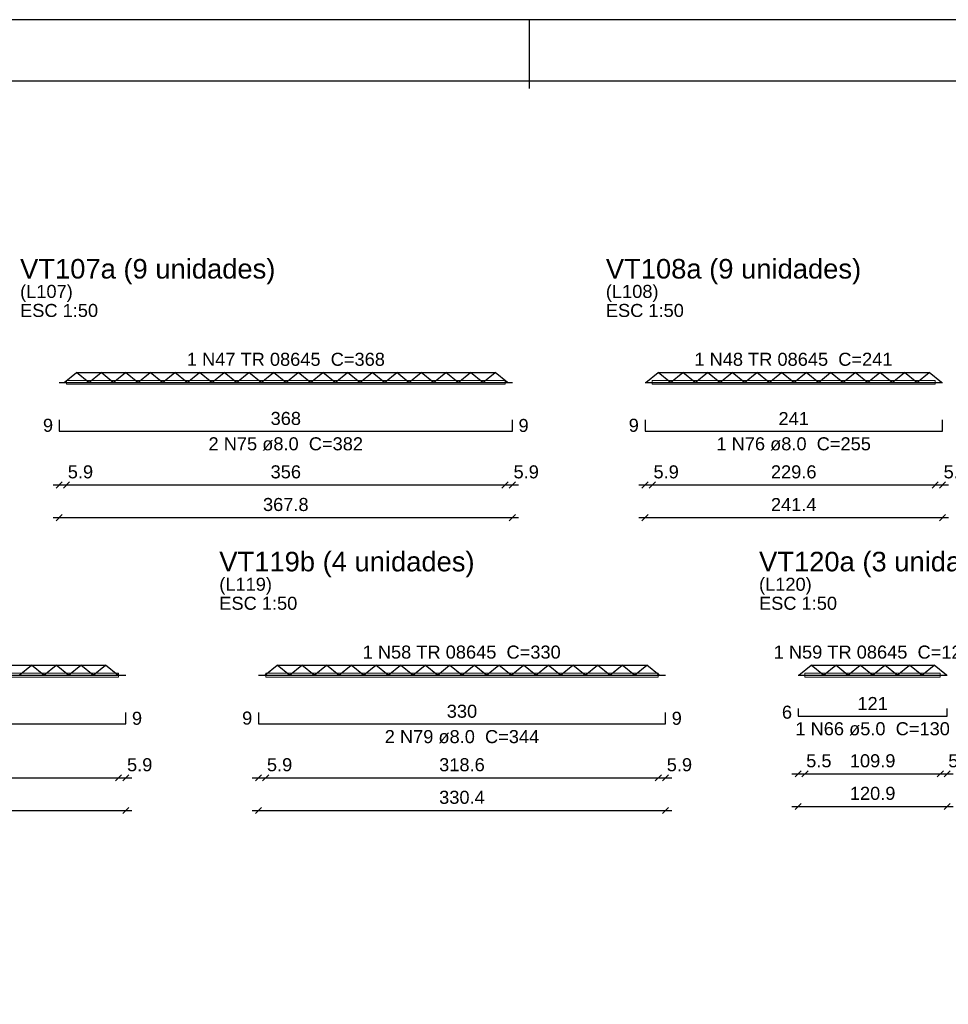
# Model space of a CAD drawing. Header units: millimetres. Extents: x 0 to 119, y 0 to 84.
# Tile 12 of 14: x 55 to 70, y 68 to 84. Entities that reach past the tile are written whole.
import ezdxf

# ---------------------------------------------------------------- set-up
doc = ezdxf.new("R2010")
doc.units = ezdxf.units.MM
doc.header["$MEASUREMENT"] = 0
doc.linetypes.add('NULL', pattern=[0])
doc.layers.get('0').update_dxf_attribs({"lineweight": 18})
for name, color, linetype, lineweight in [('Descrição da armadura', 7, 'Continuous', 0), ('DT-Armadura positiva', 2, 'Continuous', 30), ('DT-Cotas', 9, 'Continuous', 5), ('DT-Forma', 5, 'Continuous', 5), ('DT-Título', 3, 'Continuous', 20), ('Textos armaduras', 7, 'Continuous', 0)]:
    doc.layers.add(name, color=color, linetype=linetype, lineweight=lineweight)
doc.layers.add('SEDUC_MARF', color=1, linetype='Continuous')
doc.layers.add('SEDUC_MARGG', color=7, linetype='Continuous')
doc.styles.add('Arial', font='txt')
doc.dimstyles.new('UM_50.000000', dxfattribs={"dimtxt": 0.18, "dimasz": 0.1, "dimexe": 0.1, "dimexo": 0.2, "dimgap": 0, "dimtad": 1, "dimtih": 1, "dimtoh": 1, "dimdec": 1, "dimlfac": 50, "dimzin": 0, "dimdsep": 46, "dimtxsty": 'Standard', "dimcen": 0.09, "dimdle": 0.1, "dimadec": 1, "dimazin": 2, "dimtfac": 1, "dimtdec": 4, "dimtofl": 0, "dimtmove": 0, "dimatfit": 3, "dimfxl": 1, "dimtolj": 1, "dimarcsym": 0})

# ---------------------------------------------------------------- blocks, each defined once
blk = doc.blocks.new('_Oblique')
at = {"color": 0, "linetype": 'ByBlock', "lineweight": -2}
blk.add_line((-0.5, -0.5), (0.5, 0.5), dxfattribs=at)
blk = doc.blocks.new('*D30')
at = {"layer": 'Defpoints', "color": 0}
for p in [(55.774, 76.015), (63.13, 76.015), (63.13, 76.015)]:
    blk.add_point(p, dxfattribs=at)
at = {"layer": 'DT-Cotas', "color": 0, "lineweight": -2}
blk.add_line((55.674, 76.015), (63.23, 76.015), dxfattribs=at)
at = {"layer": 'DT-Cotas', "color": 0, "lineweight": -2, "xscale": 0.1, "yscale": 0.1, "zscale": 0.1, "rotation": 180}
blk.add_blockref('_Oblique', (55.774, 76.015), dxfattribs=at)
at = {"layer": 'DT-Cotas', "color": 0, "lineweight": -2, "xscale": 0.1, "yscale": 0.1, "zscale": 0.1}
blk.add_blockref('_Oblique', (63.13, 76.015), dxfattribs=at)
at = {"layer": 'DT-Cotas', "color": 7, "insert": (59.452, 76.227), "char_height": 0.2118, "attachment_point": 5, "rotation": 0.0057, "style": 'Arial'}
blk.add_mtext('\\A1;367.8', dxfattribs=at)
blk = doc.blocks.new('*D31')
at = {"layer": 'Defpoints', "color": 0}
for p in [(55.774, 76.545), (55.892, 76.545), (55.892, 76.545)]:
    blk.add_point(p, dxfattribs=at)
at = {"layer": 'DT-Cotas', "color": 0, "lineweight": -2}
blk.add_line((55.674, 76.545), (55.992, 76.545), dxfattribs=at)
at = {"layer": 'DT-Cotas', "color": 0, "lineweight": -2, "xscale": 0.1, "yscale": 0.1, "zscale": 0.1, "rotation": 180}
blk.add_blockref('_Oblique', (55.774, 76.545), dxfattribs=at)
at = {"layer": 'DT-Cotas', "color": 0, "lineweight": -2, "xscale": 0.1, "yscale": 0.1, "zscale": 0.1}
blk.add_blockref('_Oblique', (55.892, 76.545), dxfattribs=at)
at = {"layer": 'DT-Cotas', "color": 7, "insert": (56.118, 76.757), "char_height": 0.2118, "attachment_point": 5, "rotation": 0.0057, "style": 'Arial'}
blk.add_mtext('\\A1;5.9', dxfattribs=at)
blk = doc.blocks.new('*D32')
at = {"layer": 'Defpoints', "color": 0}
for p in [(55.892, 76.545), (63.012, 76.545), (63.012, 76.545)]:
    blk.add_point(p, dxfattribs=at)
at = {"layer": 'DT-Cotas', "color": 0, "lineweight": -2}
blk.add_line((55.792, 76.545), (63.112, 76.545), dxfattribs=at)
at = {"layer": 'DT-Cotas', "color": 0, "lineweight": -2, "xscale": 0.1, "yscale": 0.1, "zscale": 0.1, "rotation": 180}
blk.add_blockref('_Oblique', (55.892, 76.545), dxfattribs=at)
at = {"layer": 'DT-Cotas', "color": 0, "lineweight": -2, "xscale": 0.1, "yscale": 0.1, "zscale": 0.1}
blk.add_blockref('_Oblique', (63.012, 76.545), dxfattribs=at)
at = {"layer": 'DT-Cotas', "color": 7, "insert": (59.452, 76.757), "char_height": 0.2118, "attachment_point": 5, "rotation": 0.0057, "style": 'Arial'}
blk.add_mtext('\\A1;356', dxfattribs=at)
blk = doc.blocks.new('*D33')
at = {"layer": 'Defpoints', "color": 0}
for p in [(63.012, 76.545), (63.13, 76.545), (63.13, 76.545)]:
    blk.add_point(p, dxfattribs=at)
at = {"layer": 'DT-Cotas', "color": 0, "lineweight": -2}
blk.add_line((62.912, 76.545), (63.23, 76.545), dxfattribs=at)
at = {"layer": 'DT-Cotas', "color": 0, "lineweight": -2, "xscale": 0.1, "yscale": 0.1, "zscale": 0.1, "rotation": 180}
blk.add_blockref('_Oblique', (63.012, 76.545), dxfattribs=at)
at = {"layer": 'DT-Cotas', "color": 0, "lineweight": -2, "xscale": 0.1, "yscale": 0.1, "zscale": 0.1}
blk.add_blockref('_Oblique', (63.13, 76.545), dxfattribs=at)
at = {"layer": 'DT-Cotas', "color": 7, "insert": (63.355, 76.757), "char_height": 0.2118, "attachment_point": 5, "rotation": 0.0057, "style": 'Arial'}
blk.add_mtext('\\A1;5.9', dxfattribs=at)
blk = doc.blocks.new('*D34')
at = {"layer": 'Defpoints', "color": 0}
for p in [(65.284, 76.015), (70.112, 76.015), (70.112, 76.015)]:
    blk.add_point(p, dxfattribs=at)
at = {"layer": 'DT-Cotas', "color": 0, "lineweight": -2}
blk.add_line((65.184, 76.015), (70.212, 76.015), dxfattribs=at)
at = {"layer": 'DT-Cotas', "color": 0, "lineweight": -2, "xscale": 0.1, "yscale": 0.1, "zscale": 0.1, "rotation": 180}
blk.add_blockref('_Oblique', (65.284, 76.015), dxfattribs=at)
at = {"layer": 'DT-Cotas', "color": 0, "lineweight": -2, "xscale": 0.1, "yscale": 0.1, "zscale": 0.1}
blk.add_blockref('_Oblique', (70.112, 76.015), dxfattribs=at)
at = {"layer": 'DT-Cotas', "color": 7, "insert": (67.698, 76.227), "char_height": 0.2118, "attachment_point": 5, "rotation": 0.0057, "style": 'Arial'}
blk.add_mtext('\\A1;241.4', dxfattribs=at)
blk = doc.blocks.new('*D35')
at = {"layer": 'Defpoints', "color": 0}
for p in [(65.284, 76.545), (65.402, 76.545), (65.402, 76.545)]:
    blk.add_point(p, dxfattribs=at)
at = {"layer": 'DT-Cotas', "color": 0, "lineweight": -2}
blk.add_line((65.184, 76.545), (65.502, 76.545), dxfattribs=at)
at = {"layer": 'DT-Cotas', "color": 0, "lineweight": -2, "xscale": 0.1, "yscale": 0.1, "zscale": 0.1, "rotation": 180}
blk.add_blockref('_Oblique', (65.284, 76.545), dxfattribs=at)
at = {"layer": 'DT-Cotas', "color": 0, "lineweight": -2, "xscale": 0.1, "yscale": 0.1, "zscale": 0.1}
blk.add_blockref('_Oblique', (65.402, 76.545), dxfattribs=at)
at = {"layer": 'DT-Cotas', "color": 7, "insert": (65.627, 76.757), "char_height": 0.2118, "attachment_point": 5, "rotation": 0.0057, "style": 'Arial'}
blk.add_mtext('\\A1;5.9', dxfattribs=at)
blk = doc.blocks.new('*D36')
at = {"layer": 'Defpoints', "color": 0}
for p in [(65.402, 76.545), (69.994, 76.545), (69.994, 76.545)]:
    blk.add_point(p, dxfattribs=at)
at = {"layer": 'DT-Cotas', "color": 0, "lineweight": -2}
blk.add_line((65.302, 76.545), (70.094, 76.545), dxfattribs=at)
at = {"layer": 'DT-Cotas', "color": 0, "lineweight": -2, "xscale": 0.1, "yscale": 0.1, "zscale": 0.1, "rotation": 180}
blk.add_blockref('_Oblique', (65.402, 76.545), dxfattribs=at)
at = {"layer": 'DT-Cotas', "color": 0, "lineweight": -2, "xscale": 0.1, "yscale": 0.1, "zscale": 0.1}
blk.add_blockref('_Oblique', (69.994, 76.545), dxfattribs=at)
at = {"layer": 'DT-Cotas', "color": 7, "insert": (67.698, 76.757), "char_height": 0.2118, "attachment_point": 5, "rotation": 0.0057, "style": 'Arial'}
blk.add_mtext('\\A1;229.6', dxfattribs=at)
blk = doc.blocks.new('*D37')
at = {"layer": 'Defpoints', "color": 0}
for p in [(69.994, 76.545), (70.112, 76.545), (70.112, 76.545)]:
    blk.add_point(p, dxfattribs=at)
at = {"layer": 'DT-Cotas', "color": 0, "lineweight": -2}
blk.add_line((69.894, 76.545), (70.212, 76.545), dxfattribs=at)
at = {"layer": 'DT-Cotas', "color": 0, "lineweight": -2, "xscale": 0.1, "yscale": 0.1, "zscale": 0.1, "rotation": 180}
blk.add_blockref('_Oblique', (69.994, 76.545), dxfattribs=at)
at = {"layer": 'DT-Cotas', "color": 0, "lineweight": -2, "xscale": 0.1, "yscale": 0.1, "zscale": 0.1}
blk.add_blockref('_Oblique', (70.112, 76.545), dxfattribs=at)
at = {"layer": 'DT-Cotas', "color": 7, "insert": (70.337, 76.757), "char_height": 0.2118, "attachment_point": 5, "rotation": 0.0057, "style": 'Arial'}
blk.add_mtext('\\A1;5.9', dxfattribs=at)
blk = doc.blocks.new('*D82')
at = {"layer": 'Defpoints', "color": 0}
for p in [(50.196, 71.261), (56.854, 71.261), (56.854, 71.261)]:
    blk.add_point(p, dxfattribs=at)
at = {"layer": 'DT-Cotas', "color": 0, "lineweight": -2}
blk.add_line((50.096, 71.261), (56.954, 71.261), dxfattribs=at)
at = {"layer": 'DT-Cotas', "color": 0, "lineweight": -2, "xscale": 0.1, "yscale": 0.1, "zscale": 0.1, "rotation": 180}
blk.add_blockref('_Oblique', (50.196, 71.261), dxfattribs=at)
at = {"layer": 'DT-Cotas', "color": 0, "lineweight": -2, "xscale": 0.1, "yscale": 0.1, "zscale": 0.1}
blk.add_blockref('_Oblique', (56.854, 71.261), dxfattribs=at)
at = {"layer": 'DT-Cotas', "color": 7, "insert": (53.525, 71.473), "char_height": 0.2118, "attachment_point": 5, "rotation": 0.0057, "style": 'Arial'}
blk.add_mtext('\\A1;332.9', dxfattribs=at)
blk = doc.blocks.new('*D84')
at = {"layer": 'Defpoints', "color": 0}
for p in [(50.314, 71.791), (56.736, 71.791), (56.736, 71.791)]:
    blk.add_point(p, dxfattribs=at)
at = {"layer": 'DT-Cotas', "color": 0, "lineweight": -2}
blk.add_line((50.214, 71.791), (56.836, 71.791), dxfattribs=at)
at = {"layer": 'DT-Cotas', "color": 0, "lineweight": -2, "xscale": 0.1, "yscale": 0.1, "zscale": 0.1, "rotation": 180}
blk.add_blockref('_Oblique', (50.314, 71.791), dxfattribs=at)
at = {"layer": 'DT-Cotas', "color": 0, "lineweight": -2, "xscale": 0.1, "yscale": 0.1, "zscale": 0.1}
blk.add_blockref('_Oblique', (56.736, 71.791), dxfattribs=at)
at = {"layer": 'DT-Cotas', "color": 7, "insert": (53.525, 72.002), "char_height": 0.2118, "attachment_point": 5, "rotation": 0.0057, "style": 'Arial'}
blk.add_mtext('\\A1;321.1', dxfattribs=at)
blk = doc.blocks.new('*D85')
at = {"layer": 'Defpoints', "color": 0}
for p in [(56.736, 71.791), (56.854, 71.791), (56.854, 71.791)]:
    blk.add_point(p, dxfattribs=at)
at = {"layer": 'DT-Cotas', "color": 0, "lineweight": -2}
blk.add_line((56.636, 71.791), (56.954, 71.791), dxfattribs=at)
at = {"layer": 'DT-Cotas', "color": 0, "lineweight": -2, "xscale": 0.1, "yscale": 0.1, "zscale": 0.1, "rotation": 180}
blk.add_blockref('_Oblique', (56.736, 71.791), dxfattribs=at)
at = {"layer": 'DT-Cotas', "color": 0, "lineweight": -2, "xscale": 0.1, "yscale": 0.1, "zscale": 0.1}
blk.add_blockref('_Oblique', (56.854, 71.791), dxfattribs=at)
at = {"layer": 'DT-Cotas', "color": 7, "insert": (57.08, 72.002), "char_height": 0.2118, "attachment_point": 5, "rotation": 0.0057, "style": 'Arial'}
blk.add_mtext('\\A1;5.9', dxfattribs=at)
blk = doc.blocks.new('*D86')
at = {"layer": 'Defpoints', "color": 0}
for p in [(59.008, 71.261), (65.617, 71.261), (65.617, 71.261)]:
    blk.add_point(p, dxfattribs=at)
at = {"layer": 'DT-Cotas', "color": 0, "lineweight": -2}
blk.add_line((58.908, 71.261), (65.717, 71.261), dxfattribs=at)
at = {"layer": 'DT-Cotas', "color": 0, "lineweight": -2, "xscale": 0.1, "yscale": 0.1, "zscale": 0.1, "rotation": 180}
blk.add_blockref('_Oblique', (59.008, 71.261), dxfattribs=at)
at = {"layer": 'DT-Cotas', "color": 0, "lineweight": -2, "xscale": 0.1, "yscale": 0.1, "zscale": 0.1}
blk.add_blockref('_Oblique', (65.617, 71.261), dxfattribs=at)
at = {"layer": 'DT-Cotas', "color": 7, "insert": (62.312, 71.473), "char_height": 0.2118, "attachment_point": 5, "rotation": 0.0057, "style": 'Arial'}
blk.add_mtext('\\A1;330.4', dxfattribs=at)
blk = doc.blocks.new('*D87')
at = {"layer": 'Defpoints', "color": 0}
for p in [(59.008, 71.791), (59.126, 71.791), (59.126, 71.791)]:
    blk.add_point(p, dxfattribs=at)
at = {"layer": 'DT-Cotas', "color": 0, "lineweight": -2}
blk.add_line((58.908, 71.791), (59.226, 71.791), dxfattribs=at)
at = {"layer": 'DT-Cotas', "color": 0, "lineweight": -2, "xscale": 0.1, "yscale": 0.1, "zscale": 0.1, "rotation": 180}
blk.add_blockref('_Oblique', (59.008, 71.791), dxfattribs=at)
at = {"layer": 'DT-Cotas', "color": 0, "lineweight": -2, "xscale": 0.1, "yscale": 0.1, "zscale": 0.1}
blk.add_blockref('_Oblique', (59.126, 71.791), dxfattribs=at)
at = {"layer": 'DT-Cotas', "color": 7, "insert": (59.351, 72.002), "char_height": 0.2118, "attachment_point": 5, "rotation": 0.0057, "style": 'Arial'}
blk.add_mtext('\\A1;5.9', dxfattribs=at)
blk = doc.blocks.new('*D88')
at = {"layer": 'Defpoints', "color": 0}
for p in [(59.126, 71.791), (65.499, 71.791), (65.499, 71.791)]:
    blk.add_point(p, dxfattribs=at)
at = {"layer": 'DT-Cotas', "color": 0, "lineweight": -2}
blk.add_line((59.026, 71.791), (65.599, 71.791), dxfattribs=at)
at = {"layer": 'DT-Cotas', "color": 0, "lineweight": -2, "xscale": 0.1, "yscale": 0.1, "zscale": 0.1, "rotation": 180}
blk.add_blockref('_Oblique', (59.126, 71.791), dxfattribs=at)
at = {"layer": 'DT-Cotas', "color": 0, "lineweight": -2, "xscale": 0.1, "yscale": 0.1, "zscale": 0.1}
blk.add_blockref('_Oblique', (65.499, 71.791), dxfattribs=at)
at = {"layer": 'DT-Cotas', "color": 7, "insert": (62.312, 72.002), "char_height": 0.2118, "attachment_point": 5, "rotation": 0.0057, "style": 'Arial'}
blk.add_mtext('\\A1;318.6', dxfattribs=at)
blk = doc.blocks.new('*D89')
at = {"layer": 'Defpoints', "color": 0}
for p in [(65.499, 71.791), (65.617, 71.791), (65.617, 71.791)]:
    blk.add_point(p, dxfattribs=at)
at = {"layer": 'DT-Cotas', "color": 0, "lineweight": -2}
blk.add_line((65.399, 71.791), (65.717, 71.791), dxfattribs=at)
at = {"layer": 'DT-Cotas', "color": 0, "lineweight": -2, "xscale": 0.1, "yscale": 0.1, "zscale": 0.1, "rotation": 180}
blk.add_blockref('_Oblique', (65.499, 71.791), dxfattribs=at)
at = {"layer": 'DT-Cotas', "color": 0, "lineweight": -2, "xscale": 0.1, "yscale": 0.1, "zscale": 0.1}
blk.add_blockref('_Oblique', (65.617, 71.791), dxfattribs=at)
at = {"layer": 'DT-Cotas', "color": 7, "insert": (65.842, 72.002), "char_height": 0.2118, "attachment_point": 5, "rotation": 0.0057, "style": 'Arial'}
blk.add_mtext('\\A1;5.9', dxfattribs=at)
blk = doc.blocks.new('*D90')
at = {"layer": 'Defpoints', "color": 0}
for p in [(67.77, 71.325), (70.188, 71.325), (70.188, 71.325)]:
    blk.add_point(p, dxfattribs=at)
at = {"layer": 'DT-Cotas', "color": 0, "lineweight": -2}
blk.add_line((67.67, 71.325), (70.288, 71.325), dxfattribs=at)
at = {"layer": 'DT-Cotas', "color": 0, "lineweight": -2, "xscale": 0.1, "yscale": 0.1, "zscale": 0.1, "rotation": 180}
blk.add_blockref('_Oblique', (67.77, 71.325), dxfattribs=at)
at = {"layer": 'DT-Cotas', "color": 0, "lineweight": -2, "xscale": 0.1, "yscale": 0.1, "zscale": 0.1}
blk.add_blockref('_Oblique', (70.188, 71.325), dxfattribs=at)
at = {"layer": 'DT-Cotas', "color": 7, "insert": (68.979, 71.537), "char_height": 0.2118, "attachment_point": 5, "rotation": 0.0057, "style": 'Arial'}
blk.add_mtext('\\A1;120.9', dxfattribs=at)
blk = doc.blocks.new('*D91')
at = {"layer": 'Defpoints', "color": 0}
for p in [(67.77, 71.855), (67.88, 71.855), (67.88, 71.855)]:
    blk.add_point(p, dxfattribs=at)
at = {"layer": 'DT-Cotas', "color": 0, "lineweight": -2}
blk.add_line((67.67, 71.855), (67.98, 71.855), dxfattribs=at)
at = {"layer": 'DT-Cotas', "color": 0, "lineweight": -2, "xscale": 0.1, "yscale": 0.1, "zscale": 0.1, "rotation": 180}
blk.add_blockref('_Oblique', (67.77, 71.855), dxfattribs=at)
at = {"layer": 'DT-Cotas', "color": 0, "lineweight": -2, "xscale": 0.1, "yscale": 0.1, "zscale": 0.1}
blk.add_blockref('_Oblique', (67.88, 71.855), dxfattribs=at)
at = {"layer": 'DT-Cotas', "color": 7, "insert": (68.106, 72.066), "char_height": 0.2118, "attachment_point": 5, "rotation": 0.0057, "style": 'Arial'}
blk.add_mtext('\\A1;5.5', dxfattribs=at)
blk = doc.blocks.new('*D92')
at = {"layer": 'Defpoints', "color": 0}
for p in [(67.88, 71.855), (70.078, 71.855), (70.078, 71.855)]:
    blk.add_point(p, dxfattribs=at)
at = {"layer": 'DT-Cotas', "color": 0, "lineweight": -2}
blk.add_line((67.78, 71.855), (70.178, 71.855), dxfattribs=at)
at = {"layer": 'DT-Cotas', "color": 0, "lineweight": -2, "xscale": 0.1, "yscale": 0.1, "zscale": 0.1, "rotation": 180}
blk.add_blockref('_Oblique', (67.88, 71.855), dxfattribs=at)
at = {"layer": 'DT-Cotas', "color": 0, "lineweight": -2, "xscale": 0.1, "yscale": 0.1, "zscale": 0.1}
blk.add_blockref('_Oblique', (70.078, 71.855), dxfattribs=at)
at = {"layer": 'DT-Cotas', "color": 7, "insert": (68.979, 72.066), "char_height": 0.2118, "attachment_point": 5, "rotation": 0.0057, "style": 'Arial'}
blk.add_mtext('\\A1;109.9', dxfattribs=at)
blk = doc.blocks.new('*D93')
at = {"layer": 'Defpoints', "color": 0}
for p in [(70.078, 71.855), (70.188, 71.855), (70.188, 71.855)]:
    blk.add_point(p, dxfattribs=at)
at = {"layer": 'DT-Cotas', "color": 0, "lineweight": -2}
blk.add_line((69.978, 71.855), (70.288, 71.855), dxfattribs=at)
at = {"layer": 'DT-Cotas', "color": 0, "lineweight": -2, "xscale": 0.1, "yscale": 0.1, "zscale": 0.1, "rotation": 180}
blk.add_blockref('_Oblique', (70.078, 71.855), dxfattribs=at)
at = {"layer": 'DT-Cotas', "color": 0, "lineweight": -2, "xscale": 0.1, "yscale": 0.1, "zscale": 0.1}
blk.add_blockref('_Oblique', (70.188, 71.855), dxfattribs=at)
at = {"layer": 'DT-Cotas', "color": 7, "insert": (70.413, 72.066), "char_height": 0.2118, "attachment_point": 5, "rotation": 0.0057, "style": 'Arial'}
blk.add_mtext('\\A1;5.5', dxfattribs=at)

msp = doc.modelspace()

# ---------------------------------------------------------------- linework, layer by layer
at = {"layer": 'DT-Armadura positiva'}
for p, q in [((55.852, 78.2113), (56.052, 78.3713)), ((56.252, 78.2113), (56.052, 78.3713)), ((56.052, 78.3713), (62.852, 78.3713)), ((56.252, 78.2113), (56.452, 78.3713)), ((56.652, 78.2113), (56.452, 78.3713)), ((56.652, 78.2113), (56.852, 78.3713)), ((57.052, 78.2113), (56.852, 78.3713)), ((57.052, 78.2113), (57.252, 78.3713)), ((57.452, 78.2113), (57.252, 78.3713)), ((57.452, 78.2113), (57.652, 78.3713)), ((57.852, 78.2113), (57.652, 78.3713)), ((57.852, 78.2113), (58.052, 78.3713)), ((58.252, 78.2113), (58.052, 78.3713)), ((58.252, 78.2113), (58.452, 78.3713)), ((58.652, 78.2113), (58.452, 78.3713)), ((58.652, 78.2113), (58.852, 78.3713)), ((59.052, 78.2113), (58.852, 78.3713)), ((59.052, 78.2113), (59.252, 78.3713)), ((59.452, 78.2113), (59.252, 78.3713)), ((59.452, 78.2113), (59.652, 78.3713)), ((59.852, 78.2113), (59.652, 78.3713)), ((59.852, 78.2113), (60.052, 78.3713)), ((60.252, 78.2113), (60.052, 78.3713)), ((60.252, 78.2113), (60.452, 78.3713)), ((60.652, 78.2113), (60.452, 78.3713)), ((60.652, 78.2113), (60.852, 78.3713)), ((61.052, 78.2113), (60.852, 78.3713)), ((61.052, 78.2113), (61.252, 78.3713)), ((61.452, 78.2113), (61.252, 78.3713)), ((61.452, 78.2113), (61.652, 78.3713)), ((61.852, 78.2113), (61.652, 78.3713)), ((61.852, 78.2113), (62.052, 78.3713)), ((62.252, 78.2113), (62.052, 78.3713)), ((62.252, 78.2113), (62.452, 78.3713)), ((62.652, 78.2113), (62.452, 78.3713)), ((62.652, 78.2113), (62.852, 78.3713)), ((63.052, 78.2113), (62.852, 78.3713)), ((65.2976, 78.2113), (65.4976, 78.3713)), ((65.6976, 78.2113), (65.4976, 78.3713)), ((65.4976, 78.3713), (69.8976, 78.3713)), ((65.6976, 78.2113), (65.8976, 78.3713)), ((66.0976, 78.2113), (65.8976, 78.3713)), ((66.0976, 78.2113), (66.2976, 78.3713)), ((66.4976, 78.2113), (66.2976, 78.3713)), ((66.4976, 78.2113), (66.6976, 78.3713)), ((66.8976, 78.2113), (66.6976, 78.3713)), ((66.8976, 78.2113), (67.0976, 78.3713)), ((67.2976, 78.2113), (67.0976, 78.3713)), ((67.2976, 78.2113), (67.4976, 78.3713)), ((67.6976, 78.2113), (67.4976, 78.3713)), ((67.6976, 78.2113), (67.8976, 78.3713)), ((68.0976, 78.2113), (67.8976, 78.3713)), ((68.0976, 78.2113), (68.2976, 78.3713)), ((68.4976, 78.2113), (68.2976, 78.3713)), ((68.4976, 78.2113), (68.6976, 78.3713)), ((68.8976, 78.2113), (68.6976, 78.3713)), ((68.8976, 78.2113), (69.0976, 78.3713)), ((69.2976, 78.2113), (69.0976, 78.3713)), ((69.2976, 78.2113), (69.4976, 78.3713)), ((69.6976, 78.2113), (69.4976, 78.3713)), ((69.6976, 78.2113), (69.8976, 78.3713)), ((70.0976, 78.2113), (69.8976, 78.3713)), ((55.774, 78.2113), (63.1299, 78.2113)), ((65.2836, 78.2113), (70.1116, 78.2113)), ((50.5251, 73.6171), (56.5251, 73.6171)), ((55.1251, 73.4571), (55.3251, 73.6171)), ((55.5251, 73.4571), (55.3251, 73.6171)), ((55.5251, 73.4571), (55.7251, 73.6171)), ((55.9251, 73.4571), (55.7251, 73.6171)), ((55.9251, 73.4571), (56.1251, 73.6171)), ((56.3251, 73.4571), (56.1251, 73.6171)), ((56.3251, 73.4571), (56.5251, 73.6171)), ((56.7251, 73.4571), (56.5251, 73.6171)), ((59.1123, 73.4571), (59.3123, 73.6171)), ((59.5123, 73.4571), (59.3123, 73.6171)), ((59.3123, 73.6171), (65.3123, 73.6171)), ((59.5123, 73.4571), (59.7123, 73.6171)), ((59.9123, 73.4571), (59.7123, 73.6171)), ((59.9123, 73.4571), (60.1123, 73.6171)), ((60.3123, 73.4571), (60.1123, 73.6171)), ((60.3123, 73.4571), (60.5123, 73.6171)), ((60.7123, 73.4571), (60.5123, 73.6171)), ((60.7123, 73.4571), (60.9123, 73.6171)), ((61.1123, 73.4571), (60.9123, 73.6171)), ((61.1123, 73.4571), (61.3123, 73.6171)), ((61.5123, 73.4571), (61.3123, 73.6171)), ((61.5123, 73.4571), (61.7123, 73.6171)), ((61.9123, 73.4571), (61.7123, 73.6171)), ((61.9123, 73.4571), (62.1123, 73.6171)), ((62.3123, 73.4571), (62.1123, 73.6171)), ((62.3123, 73.4571), (62.5123, 73.6171)), ((62.7123, 73.4571), (62.5123, 73.6171)), ((62.7123, 73.4571), (62.9123, 73.6171)), ((63.1123, 73.4571), (62.9123, 73.6171)), ((63.1123, 73.4571), (63.3123, 73.6171)), ((63.5123, 73.4571), (63.3123, 73.6171)), ((63.5123, 73.4571), (63.7123, 73.6171)), ((63.9123, 73.4571), (63.7123, 73.6171)), ((63.9123, 73.4571), (64.1123, 73.6171)), ((64.3123, 73.4571), (64.1123, 73.6171)), ((64.3123, 73.4571), (64.5123, 73.6171)), ((64.7123, 73.4571), (64.5123, 73.6171)), ((64.7123, 73.4571), (64.9123, 73.6171)), ((65.1123, 73.4571), (64.9123, 73.6171)), ((65.1123, 73.4571), (65.3123, 73.6171)), ((65.5123, 73.4571), (65.3123, 73.6171)), ((67.7791, 73.4571), (67.9791, 73.6171)), ((68.1791, 73.4571), (67.9791, 73.6171)), ((67.9791, 73.6171), (69.9791, 73.6171)), ((68.1791, 73.4571), (68.3791, 73.6171)), ((68.5791, 73.4571), (68.3791, 73.6171)), ((68.5791, 73.4571), (68.7791, 73.6171)), ((68.9791, 73.4571), (68.7791, 73.6171)), ((68.9791, 73.4571), (69.1791, 73.6171)), ((69.3791, 73.4571), (69.1791, 73.6171)), ((69.3791, 73.4571), (69.5791, 73.6171)), ((69.7791, 73.4571), (69.5791, 73.6171)), ((69.7791, 73.4571), (69.9791, 73.6171)), ((70.1791, 73.4571), (69.9791, 73.6171)), ((50.196, 73.4571), (56.8542, 73.4571)), ((59.0078, 73.4571), (65.6168, 73.4571)), ((67.7705, 73.4571), (70.1877, 73.4571))]:
    msp.add_line(p, q, dxfattribs=at)
for points in [[(55.774, 77.6037), (55.774, 77.4197), (63.1299, 77.4197), (63.1299, 77.6037)], [(65.2836, 77.6037), (65.2836, 77.4197), (70.1116, 77.4197), (70.1116, 77.6037)], [(67.7705, 72.9135), (67.7705, 72.7935), (70.1877, 72.7935), (70.1877, 72.9135)], [(50.196, 72.8495), (50.196, 72.6655), (56.8542, 72.6655), (56.8542, 72.8495)], [(59.0078, 72.8495), (59.0078, 72.6655), (65.6168, 72.6655), (65.6168, 72.8495)]]:
    msp.add_lwpolyline(points, dxfattribs=at)
at = {"layer": 'DT-Forma'}
for points in [[(55.892, 78.1813), (55.892, 78.2413), (63.0119, 78.2413), (63.0119, 78.1813), (55.892, 78.1813)], [(65.4016, 78.1813), (65.4016, 78.2413), (69.9936, 78.2413), (69.9936, 78.1813), (65.4016, 78.1813)], [(50.314, 73.4271), (50.314, 73.4871), (56.7362, 73.4871), (56.7362, 73.4271), (50.314, 73.4271)], [(59.1258, 73.4271), (59.1258, 73.4871), (65.4988, 73.4871), (65.4988, 73.4271), (59.1258, 73.4271)], [(67.8805, 73.4271), (67.8805, 73.4871), (70.0777, 73.4871), (70.0777, 73.4271), (67.8805, 73.4271)]]:
    msp.add_lwpolyline(points, close=True, dxfattribs=at)
at = {"layer": 'SEDUC_MARF'}
msp.add_line((63.4015, 84.1), (63.4015, 82.9804), dxfattribs=at)
msp.add_lwpolyline([(118.9, 84.1), (0, 84.1), (0, 0), (118.9, 0)], close=True, dxfattribs=at)
at = {"layer": 'SEDUC_MARGG'}
msp.add_lwpolyline([(2.5, 1), (117.9, 1), (117.9, 83.1), (2.5, 83.1), (2.5, 1)], dxfattribs=at)

# ---------------------------------------------------------------- texts
at = {"layer": 'Descrição da armadura', "linetype": 'NULL', "char_height": 0.2118, "attachment_point": 8, "line_spacing_factor": 0.9, "style": 'Arial'}
for s, insert, width in [('1 N47 TR 08645  C=368', (59.4536, 78.4772), 6.303535), ('1 N48 TR 08645  C=241', (67.6932, 78.4772), 6.303535), ('2 N75 ø8.0  C=382', (59.4516, 77.1022), 4.916973), ('1 N76 ø8.0  C=255', (67.6972, 77.1022), 4.916973), ('1 N58 TR 08645  C=330', (62.3074, 73.723), 6.303535), ('1 N59 TR 08645  C=121', (68.9801, 73.723), 6.303535), ('1 N66 ø5.0  C=130', (68.9791, 72.476), 4.916973), ('2 N79 ø8.0  C=344', (62.3124, 72.348), 4.916973)]:
    msp.add_mtext(s, dxfattribs=dict(at, insert=insert, width=width))
at = {"layer": 'DT-Título', "linetype": 'NULL', "attachment_point": 7, "line_spacing_factor": 0.798, "style": 'Arial'}
for s, insert, char_height, width in [('VT107a (9 unidades)', (55.1386, 79.8013), 0.3177, 8.218633), ('VT108a (9 unidades)', (64.6482, 79.8013), 0.3177, 8.218633), ('(L107)', (55.1386, 79.5183), 0.2118, 1.676562), ('(L108)', (64.6482, 79.5183), 0.2118, 1.676562), ('ESC 1:50', (55.1386, 79.2702), 0.2118, 2.482559), ('ESC 1:50', (64.6482, 79.2702), 0.2118, 2.482559), ('VT119b (4 unidades)', (58.3724, 75.0471), 0.3177, 8.218633), ('VT120a (3 unidades)', (67.1351, 75.0471), 0.3177, 8.218633), ('(L119)', (58.3724, 74.7641), 0.2118, 1.676562), ('(L120)', (67.1351, 74.7641), 0.2118, 1.676562), ('ESC 1:50', (58.3724, 74.516), 0.2118, 2.482559), ('ESC 1:50', (67.1351, 74.516), 0.2118, 2.482559)]:
    msp.add_mtext(s, dxfattribs=dict(at, insert=insert, char_height=char_height, width=width))
at = {"layer": 'Textos armaduras', "linetype": 'NULL', "char_height": 0.2118, "line_spacing_factor": 0.9, "style": 'Arial'}
for s, insert, width, attachment_point in [('368', (59.452, 77.517), 1.367705, 8), ('241', (67.6976, 77.517), 1.367705, 8), ('9', (55.674, 77.4058), 0.722568, 9), ('9', (63.2299, 77.6176), 0.722568, 1), ('9', (65.1836, 77.4058), 0.722568, 9), ('121', (68.9791, 72.8908), 1.367705, 8), ('9', (58.9078, 72.6516), 0.722568, 9), ('330', (62.3123, 72.7628), 1.367705, 8), ('6', (67.6705, 72.7476), 0.722568, 9), ('9', (56.9542, 72.8634), 0.722568, 1), ('9', (65.7168, 72.8634), 0.722568, 1)]:
    msp.add_mtext(s, dxfattribs=dict(at, insert=insert, width=width, attachment_point=attachment_point))

# ---------------------------------------------------------------- dimensions: what is measured, and where the dimension line sits
at = {"layer": 'DT-Cotas'}
for base, p1, p2, picture, middle in [((55.892, 76.5447), (55.774, 76.5447), (55.892, 76.5447), '*D31', (56.1175, 76.7565)), ((63.0119, 76.5447), (55.892, 76.5447), (63.0119, 76.5447), '*D32', (59.452, 76.7565)), ((63.1299, 76.5447), (63.0119, 76.5447), (63.1299, 76.5447), '*D33', (63.3555, 76.7565)), ((65.4016, 76.5447), (65.2836, 76.5447), (65.4016, 76.5447), '*D35', (65.6272, 76.7565)), ((69.9936, 76.5447), (65.4016, 76.5447), (69.9936, 76.5447), '*D36', (67.6976, 76.7565)), ((70.1116, 76.5447), (69.9936, 76.5447), (70.1116, 76.5447), '*D37', (70.3371, 76.7565)), ((63.1299, 76.0152), (55.774, 76.0152), (63.1299, 76.0152), '*D30', (59.452, 76.227)), ((70.1116, 76.0152), (65.2836, 76.0152), (70.1116, 76.0152), '*D34', (67.6976, 76.227)), ((56.7362, 71.7905), (50.314, 71.7905), (56.7362, 71.7905), '*D84', (53.5251, 72.0023)), ((56.8542, 71.7905), (56.7362, 71.7905), (56.8542, 71.7905), '*D85', (57.0797, 72.0023)), ((59.1258, 71.7905), (59.0078, 71.7905), (59.1258, 71.7905), '*D87', (59.3514, 72.0023)), ((65.49881, 71.79054), (59.12584, 71.79054), (65.49881, 71.79054), '*D88', (62.31233, 72.00234)), ((65.6168, 71.7905), (65.4988, 71.7905), (65.6168, 71.7905), '*D89', (65.8424, 72.0023)), ((67.8805, 71.8545), (67.7705, 71.8545), (67.8805, 71.8545), '*D91', (68.106, 72.0663)), ((70.0777, 71.8545), (67.8805, 71.8545), (70.0777, 71.8545), '*D92', (68.9791, 72.0663)), ((70.1877, 71.8545), (70.0777, 71.8545), (70.1877, 71.8545), '*D93', (70.4132, 72.0663)), ((70.1877, 71.325), (67.7705, 71.325), (70.1877, 71.325), '*D90', (68.9791, 71.5368)), ((56.8542, 71.261), (50.196, 71.261), (56.8542, 71.261), '*D82', (53.5251, 71.4728)), ((65.61681, 71.26104), (59.00784, 71.26104), (65.61681, 71.26104), '*D86', (62.31233, 71.47284))]:
    dim = msp.add_linear_dim(base=base, p1=p1, p2=p2, dimstyle='UM_50.000000', override={"dimtxt": 0.2118, "dimasz": 0.1, "dimexe": 0.1, "dimexo": 0.2, "dimtad": 1, "dimtih": 0, "dimtoh": 0, "dimdec": 1, "dimlfac": 50, "dimzin": 8, "dimtxsty": 'Arial', "dimblk": 'Oblique', "dimblk1": 'Oblique', "dimblk2": 'Oblique', "dimsah": 1, "dimdle": 0.1, "dimse1": 1, "dimse2": 1, "dimclrt": 7, "dimadec": 1, "dimazin": 3, "dimtmove": 2, "dimldrblk": 'Oblique'}, dxfattribs=at)
    dim.commit()
    dim.dimension.update_dxf_attribs({"geometry": picture, "text_midpoint": middle, "dimtype": 160, "text_rotation": 0.00573})

doc.saveas('drawing.dxf')
